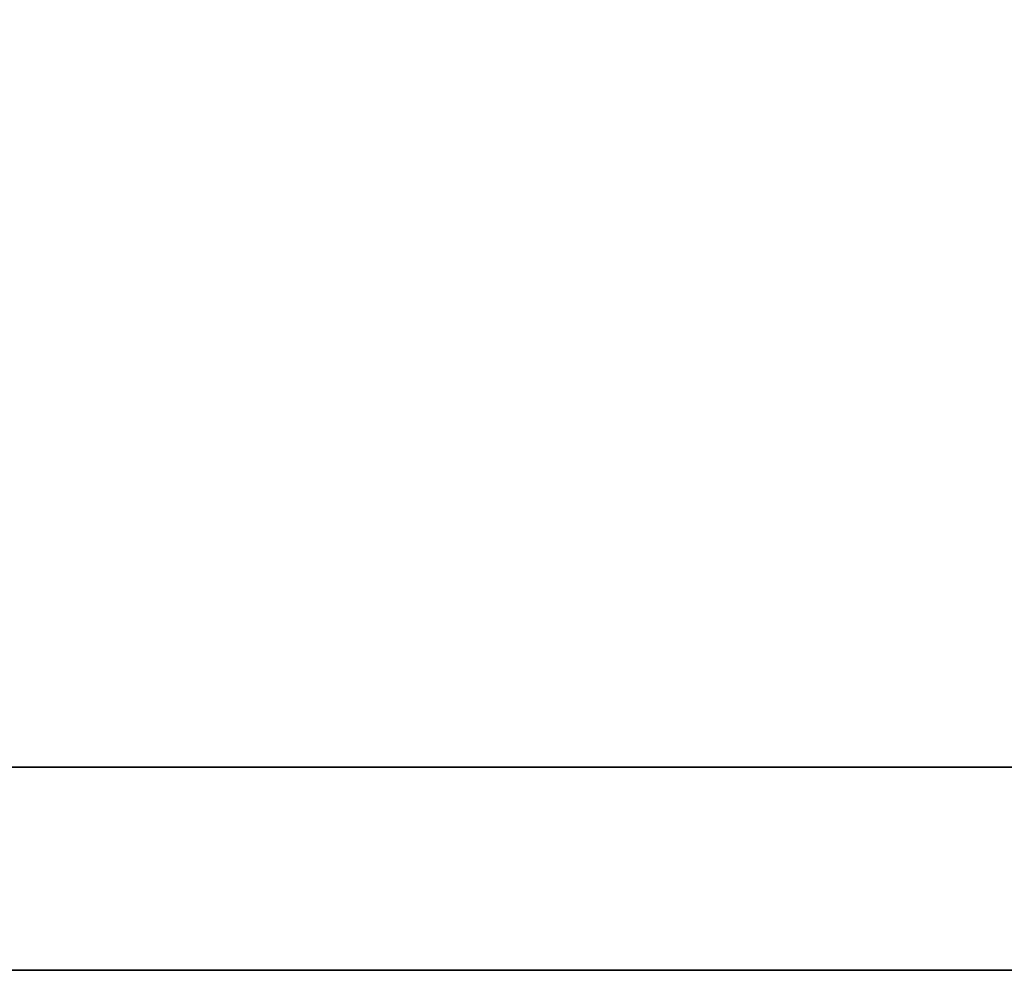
# Model space of a CAD drawing. Extents: x 0 to 906, y -19 to 705.
# Tile 14 of 55: x 248.592 to 249.366, y 98.327 to 99.075. Entities that reach past the tile are written whole.
import ezdxf

# ---------------------------------------------------------------- set-up
doc = ezdxf.new("R2010")
doc.units = 0
doc.header["$LTSCALE"] = 2
doc.header["$MEASUREMENT"] = 0
doc.layers.add('DIM', color=4, linetype='Continuous')
doc.layers.add('layer 1', color=7, linetype='Continuous')

# ---------------------------------------------------------------- blocks, each defined once
blk = doc.blocks.new('TBI MOTION logo(完整正式版)')
at = {"layer": 'layer 1', "color": 22, "lineweight": 35}
blk.add_open_spline([(75.90875, -9.47875), (75.90875, -9.47875), (75.90875, -12.28625), (75.90875, -12.28625), (75.90875, -12.28625), (75.90875, -12.28625), (75.90875, -12.47875), (75.90875, -12.47875), (75.90875, -12.47875), (75.90875, -12.47875), (75.71625, -12.47875), (75.71625, -12.47875), (75.71625, -12.47875), (75.71625, -12.47875), (-88.32875, -12.47875), (-88.32875, -12.47875), (-88.32875, -12.47875), (-88.32875, -12.47875), (-88.32875, -13.29375), (-88.32875, -13.29375), (-88.32875, -13.29375), (-88.32875, -13.29375), (82.89125, -13.29375), (82.89125, -13.29375), (82.89125, -13.29375), (82.89125, -13.29375), (75.90875, -9.47875), (75.90875, -9.47875)], degree=3, knots=[0, 0, 0, 0, 0.1428571, 0.1428571, 0.1428571, 0.1428572, 0.2857143, 0.2857143, 0.2857143, 0.2857143, 0.4285714, 0.4285714, 0.4285714, 0.4285714, 0.5714286, 0.5714286, 0.5714286, 0.5714286, 0.7142857, 0.7142857, 0.7142857, 0.7142857, 0.8571429, 0.8571429, 0.8571429, 0.8571429, 1, 1, 1, 1], dxfattribs=at)
blk = doc.blocks.new('A$C47CC183A')
at = {"layer": 'DIM', "color": 7, "xscale": 0.09807710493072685, "yscale": 0.09807710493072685, "zscale": 0.09807710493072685}
blk.add_blockref('TBI MOTION logo(完整正式版)', (14.32453, 1.92464), dxfattribs=at)

msp = doc.modelspace()

# ---------------------------------------------------------------- block references
at = {"color": 0, "xscale": 2, "yscale": 2, "zscale": 2}
msp.add_blockref('A$C47CC183A', (216.11873, 97.08519), dxfattribs=at)

doc.saveas('drawing.dxf')
